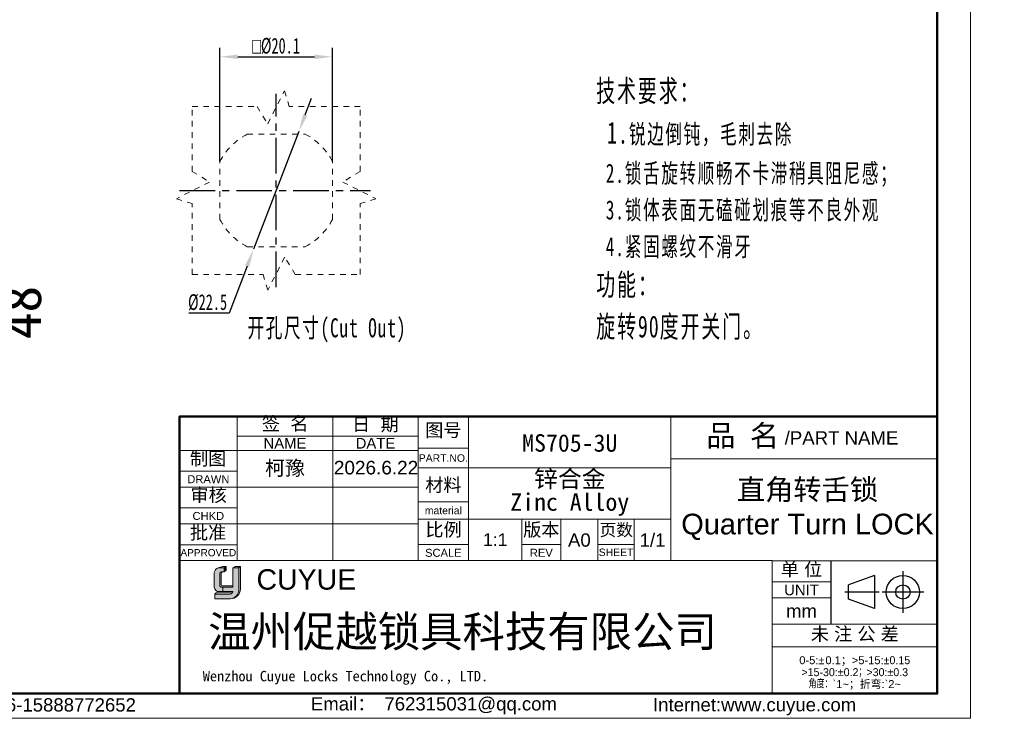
# Model space of a CAD drawing. Header units: millimetres. Extents: x 2935 to 3294, y 1636 to 1886.
# Tile 3 of 4: x 3118 to 3294, y 1636 to 1761. Entities that reach past the tile are written whole.
import ezdxf

# ---------------------------------------------------------------- set-up
doc = ezdxf.new("R2010")
doc.units = ezdxf.units.MM
doc.linetypes.add('CENTER', pattern=[10.159999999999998, 6.35, -1.27, 1.27, -1.27])
doc.linetypes.add('虚线', pattern=[2, 1, -1])
for name, color, linetype, lineweight in [('0007', 7, 'Continuous', 5), ('实线层', 7, 'Continuous', 25), ('尺寸线层', 3, 'Continuous', 18), ('粗实线层', 7, 'Continuous', 50), ('细实线层', 3, 'Continuous', 18), ('虚线层', 6, '虚线', 18)]:
    doc.layers.add(name, color=color, linetype=linetype, lineweight=lineweight)
doc.layers.add('2细线层', color=3, linetype='Continuous')
doc.layers.add('中心线层', color=1, linetype='CENTER')
doc.styles.add('ARIAL', font='arial.ttf')
doc.styles.add('SLDTEXTSTYLE1', font='txt')
doc.styles.get("Standard").update_dxf_attribs({"font": 'arial.ttf'})
doc.styles.add('TEXTSTYLE_2', font='arial.ttf')
doc.styles.add('TEXTSTYLE_3', font='arial.ttf')
doc.styles.add('TEXTSTYLE_4', font='arial.ttf')
doc.styles.add('标准', font='txt', dxfattribs={"width": 0.667})
doc.dimstyles.new('SLDDIMSTYLE3', dxfattribs={"dimtxt": 7, "dimasz": 8.16, "dimexe": 0, "dimexo": 0.0625, "dimgap": 1.75, "dimtad": 2, "dimdec": 0, "dimrnd": 1e-09, "dimzin": 12, "dimdsep": 46, "dimtxsty": 'SLDTEXTSTYLE1', "dimsah": 1, "dimcen": 0.09, "dimadec": 0, "dimazin": 3, "dimtfac": 1, "dimtmove": 0, "dimatfit": 0, "dimfxl": 1, "dimfrac": 2, "dimtolj": 1, "dimtzin": 12, "dimarcsym": 0})
doc.dimstyles.new('标准', dxfattribs={"dimscale": 0.8, "dimtxt": 3.5, "dimasz": 4, "dimexe": 2, "dimexo": 0, "dimtad": 1, "dimdec": 1, "dimdsep": 46, "dimtxsty": '标准', "dimblk": '_CAXARROW', "dimcen": 0, "dimdle": 8, "dimazin": 2, "dimtfac": 0.707107, "dimtmove": 0, "dimatfit": 3, "dimfxl": 1, "dimtolj": 1, "dimarcsym": 1})

# ---------------------------------------------------------------- blocks, each defined once
blk = doc.blocks.new('_CAXARROW')
blk.add_hatch(color=0).paths.add_polyline_path([(0, 0), (-1, 0.125), (-1, -0.125)], flags=0)
blk = doc.blocks.new('*D17')
at = {"layer": 'Defpoints', "color": 0, "transparency": 16777216}
for p in [(3168.255259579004, 1741.187226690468), (3160.183421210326, 1720.184954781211)]:
    blk.add_point(p, dxfattribs=at)
at = {"layer": '尺寸线层', "color": 0, "linetype": 'Continuous', "lineweight": -2, "transparency": 16777216}
for p, q in [((3169.403254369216, 1744.174216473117), (3170.551249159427, 1747.161206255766)), ((3168.255259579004, 1741.187226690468), (3160.183421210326, 1720.184954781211)), ((3159.035426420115, 1717.197964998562), (3155.805588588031, 1708.794187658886)), ((3155.805588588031, 1708.794187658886), (3148.636482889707, 1708.794187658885))]:
    blk.add_line(p, q, dxfattribs=at)
at = {"layer": '尺寸线层', "color": 0, "lineweight": -2, "transparency": 16777216, "xscale": 3.2, "yscale": 3.2, "zscale": 3.2}
for p, rotation in [((3168.255259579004, 1741.187226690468), 248.9766508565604), ((3160.183421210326, 1720.184954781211), 68.97665085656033)]:
    blk.add_blockref('_CAXARROW', p, dxfattribs=dict(at, rotation=rotation))
at = {"layer": '尺寸线层', "color": 0, "transparency": 16777216, "insert": (3151.97103573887, 1710.694187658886), "char_height": 2.8, "width": 18.36821117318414, "attachment_point": 5, "style": '标准'}
blk.add_mtext('\\A1;%%C22.5', dxfattribs=at)
blk = doc.blocks.new('*D18')
at = {"layer": '2细线层', "color": 0, "lineweight": -2, "ltscale": 2, "transparency": 16777216}
for p, q in [((3038.748267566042, 1732.900383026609), (3113.555933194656, 1732.900383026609)), ((3113.555933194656, 1724.740383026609), (3113.555933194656, 1693.06038302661)), ((3039.621946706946, 1684.900383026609), (3113.555933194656, 1684.900383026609))]:
    blk.add_line(p, q, dxfattribs=at)
at = {"layer": '2细线层', "color": 0, "ltscale": 2, "transparency": 16777216}
for points in [[(3112.195933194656, 1724.740383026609), (3114.915933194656, 1724.740383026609), (3113.555933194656, 1732.900383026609)], [(3112.195933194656, 1693.06038302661), (3114.915933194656, 1693.06038302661), (3113.555933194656, 1684.900383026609)]]:
    blk.add_solid(points, dxfattribs=at)
at = {"layer": 'Defpoints', "color": 0, "transparency": 16777216}
for p in [(3174.269340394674, 1754.550952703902), (3154.169340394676, 1735.873575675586), (3174.269340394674, 1735.873575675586)]:
    blk.add_point(p, dxfattribs=at)
at = {"layer": 'Defpoints', "color": 0, "ltscale": 2, "transparency": 16777216}
for p in [(3038.685767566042, 1732.900383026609), (3039.559446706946, 1684.900383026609), (3113.555933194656, 1684.900383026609)]:
    blk.add_point(p, dxfattribs=at)
at = {"layer": '尺寸线层', "color": 0, "linetype": 'Continuous', "lineweight": -2, "transparency": 16777216}
for p, q in [((3154.169340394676, 1735.873575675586), (3154.169340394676, 1756.150952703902)), ((3174.269340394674, 1735.873575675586), (3174.269340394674, 1756.150952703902)), ((3157.369340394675, 1754.550952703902), (3171.069340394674, 1754.550952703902))]:
    blk.add_line(p, q, dxfattribs=at)
at = {"layer": '尺寸线层', "color": 0, "lineweight": -2, "transparency": 16777216, "xscale": 3.2, "yscale": 3.2, "zscale": 3.2, "rotation": 180}
blk.add_blockref('_CAXARROW', (3154.169340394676, 1754.550952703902), dxfattribs=at)
at = {"layer": '尺寸线层', "color": 0, "lineweight": -2, "transparency": 16777216, "xscale": 3.2, "yscale": 3.2, "zscale": 3.2}
blk.add_blockref('_CAXARROW', (3174.269340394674, 1754.550952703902), dxfattribs=at)
at = {"layer": '2细线层', "color": 0, "ltscale": 2, "transparency": 16777216, "insert": (3118.805933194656, 1708.900383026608), "char_height": 7, "attachment_point": 5, "rotation": 90, "style": 'SLDTEXTSTYLE1'}
blk.add_mtext('\\A1;48', dxfattribs=at)
at = {"layer": '尺寸线层', "color": 0, "transparency": 16777216, "insert": (3164.219340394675, 1756.465670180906), "char_height": 2.8, "attachment_point": 5, "style": '标准'}
blk.add_mtext('\\A1;{\\fAMGDT|b0|i0|c134|p34;o}%%C20.1', dxfattribs=at)

msp = doc.modelspace()

# ---------------------------------------------------------------- hatches: boundary and pattern name
at = {"layer": '实线层'}
h = msp.add_hatch(color=30, dxfattribs=at)
edge = h.paths.add_edge_path(flags=0)
edge.add_arc((3154.492558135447, 1662.274467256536), 0.3395014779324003, 103.89623382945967, 180.1196323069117, ccw=False)
edge.add_line((3154.411022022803, 1662.604032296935), (3154.941851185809, 1662.604032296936))
edge.add_line((3154.941851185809, 1662.604032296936), (3154.941851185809, 1663.330428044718))
edge.add_line((3154.941851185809, 1663.330428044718), (3153.875058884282, 1663.330428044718))
edge.add_arc((3154.209322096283, 1662.328552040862), 1.056166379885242, 108.4506221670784, 173.4013944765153)
edge.add_line((3153.160152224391, 1662.449919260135), (3153.160152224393, 1659.884667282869))
edge.add_arc((3154.063883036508, 1659.968859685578), 0.9076440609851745, 185.3223660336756, 272.7233690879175)
edge.add_line((3154.107008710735, 1659.062240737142), (3154.675746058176, 1659.062240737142))
edge.add_line((3154.675746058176, 1659.062240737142), (3154.675746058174, 1659.884667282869))
edge.add_line((3154.675746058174, 1659.884667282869), (3154.419719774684, 1659.884667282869))
edge.add_arc((3154.398371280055, 1660.12925601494), 0.2455186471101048, 177.6597996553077, 274.98831874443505, ccw=False)
edge.add_line((3154.153057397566, 1660.139281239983), (3154.153057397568, 1662.273758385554))
h = msp.add_hatch(color=254, dxfattribs=at)
h.paths.add_polyline_path([(3154.650941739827, 1663.54648480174), (3153.875058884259, 1663.330428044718), (3154.941851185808, 1663.330428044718), (3155.308746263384, 1663.54648480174)], flags=0)
h.paths.add_polyline_path([(3156.50444436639, 1663.330428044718), (3157.543732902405, 1663.330428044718), (3157.849169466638, 1663.54648480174), (3156.887546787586, 1663.54648480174)], flags=0)
msp.add_hatch(color=251, dxfattribs=at).paths.add_polyline_path([(3154.941851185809, 1662.604032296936), (3155.308746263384, 1662.882808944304), (3155.308746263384, 1663.54648480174), (3154.941851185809, 1663.330428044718)], flags=0)
h = msp.add_hatch(color=251, dxfattribs=at)
edge = h.paths.add_edge_path(flags=0)
edge.add_line((3157.849169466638, 1663.54648480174), (3157.543732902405, 1663.330428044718))
edge.add_line((3157.543732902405, 1663.330428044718), (3157.543732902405, 1659.521626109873))
edge.add_arc((3155.819893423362, 1659.454390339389), 1.725150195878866, -71.74154242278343, 2.2336036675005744, ccw=False)
edge.add_arc((3156.074550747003, 1659.568161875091), 1.775228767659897, 279.2658368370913, 358.4978790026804)
edge.add_line((3157.849169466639, 1659.521626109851), (3157.849169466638, 1663.54648480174))
h = msp.add_hatch(color=251, dxfattribs=at)
edge = h.paths.add_edge_path(flags=0)
edge.add_line((3154.397891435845, 1660.286990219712), (3154.397891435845, 1662.273758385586))
edge.add_arc((3154.737392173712, 1662.274467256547), 0.3395014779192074, 103.89623382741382, 180.1196323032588, ccw=False)
edge.add_line((3154.655856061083, 1662.604032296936), (3154.411022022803, 1662.604032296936))
edge.add_arc((3154.492558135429, 1662.274467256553), 0.3395014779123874, 103.8962338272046, 180.1196323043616)
edge.add_line((3154.15305739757, 1662.273758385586), (3154.153057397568, 1660.139281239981))
edge.add_arc((3154.398371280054, 1660.129256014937), 0.245518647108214, 177.6597996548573, 274.9883187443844)
edge.add_line((3154.419719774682, 1659.884667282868), (3156.504444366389, 1659.884667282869))
edge.add_line((3156.50444436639, 1659.884667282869), (3156.50444436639, 1660.091347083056))
edge.add_line((3156.50444436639, 1660.091347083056), (3154.554583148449, 1660.091347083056))
edge.add_arc((3154.590792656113, 1660.280916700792), 0.1929968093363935, 178.1966309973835, 259.1862447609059, ccw=False)
h = msp.add_hatch(color=251, dxfattribs=at)
edge = h.paths.add_edge_path(flags=0)
edge.add_line((3153.493475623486, 1658.866806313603), (3153.274948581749, 1658.626309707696))
edge.add_line((3153.274948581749, 1658.626309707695), (3155.986083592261, 1658.626309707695))
edge.add_arc((3155.886755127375, 1659.270574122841), 0.6518763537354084, 278.7644802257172, 323.8869948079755)
edge.add_line((3156.413377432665, 1658.886371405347), (3153.493475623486, 1658.866806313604))
at = {"layer": '尺寸线层'}
h = msp.add_hatch(color=179, dxfattribs=at)
edge = h.paths.add_edge_path(flags=0)
edge.add_line((3157.543732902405, 1663.330428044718), (3156.50444436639, 1663.330428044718))
edge.add_line((3156.50444436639, 1663.330428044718), (3156.50444436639, 1659.884667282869))
edge.add_line((3156.50444436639, 1659.884667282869), (3154.675746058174, 1659.884667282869))
edge.add_line((3154.675746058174, 1659.884667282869), (3154.675746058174, 1659.062240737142))
edge.add_line((3154.675746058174, 1659.062240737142), (3156.50444436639, 1659.062240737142))
edge.add_arc((3155.886755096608, 1659.270574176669), 0.6518764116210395, 278.7644821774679, 341.36184450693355, ccw=False)
edge.add_line((3155.986083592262, 1658.626309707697), (3153.274948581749, 1658.626309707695))
edge.add_line((3153.274948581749, 1658.626309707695), (3153.274948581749, 1657.793188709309))
edge.add_line((3153.274948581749, 1657.793188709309), (3156.044426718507, 1657.793188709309))
edge.add_arc((3156.074550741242, 1659.568161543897), 1.775228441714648, 269.0276957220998, 279.2658387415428)
edge.add_arc((3155.819893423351, 1659.454390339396), 1.725150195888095, 288.258457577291, 362.2336036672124)
edge.add_line((3157.543732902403, 1659.521626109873), (3157.543732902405, 1663.330428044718))

# ---------------------------------------------------------------- linework, layer by layer
at = {"color": 0, "linetype": 'Continuous'}
for p, q in [((3263.226961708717, 1664.587635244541), (3263.226961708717, 1653.278788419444)), ((3271.007698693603, 1661.955083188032), (3266.363966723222, 1660.273494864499)), ((3271.007698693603, 1661.955083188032), (3271.007698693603, 1656.035890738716)), ((3276.097638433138, 1662.716778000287), (3276.097638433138, 1655.27419592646)), ((3266.363966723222, 1657.717479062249), (3266.363966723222, 1660.273494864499)), ((3271.848746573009, 1658.995486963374), (3265.706629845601, 1658.995486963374)), ((3271.007698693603, 1656.035890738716), (3266.363966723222, 1657.717479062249)), ((3279.818929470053, 1658.995486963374), (3272.376347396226, 1658.995486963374))]:
    msp.add_line(p, q, dxfattribs=at)
for radius in [2.959596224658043, 1.278007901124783]:
    msp.add_circle((3276.097638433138, 1658.995486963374), radius, dxfattribs=at)
at = {"layer": '0007'}
for p, q in [((3153.875058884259, 1663.330428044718), (3154.650941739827, 1663.54648480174)), ((3153.875058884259, 1663.330428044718), (3154.941851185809, 1663.330428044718)), ((3154.650941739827, 1663.54648480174), (3155.308746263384, 1663.54648480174)), ((3154.941851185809, 1663.330428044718), (3155.308746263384, 1663.54648480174)), ((3154.941851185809, 1662.604032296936), (3154.941851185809, 1663.330428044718)), ((3154.941851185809, 1662.604032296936), (3155.308746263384, 1662.882808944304)), ((3155.308746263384, 1662.882808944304), (3155.308746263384, 1663.54648480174)), ((3156.50444436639, 1663.330428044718), (3156.887546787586, 1663.54648480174)), ((3156.50444436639, 1663.330428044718), (3157.543732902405, 1663.330428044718)), ((3156.50444436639, 1659.884667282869), (3156.50444436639, 1663.330428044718)), ((3156.887546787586, 1663.54648480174), (3157.849169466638, 1663.54648480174)), ((3157.543732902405, 1663.330428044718), (3157.849169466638, 1663.54648480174)), ((3157.543732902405, 1663.330428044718), (3157.543732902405, 1659.521626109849)), ((3157.849169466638, 1663.54648480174), (3157.849169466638, 1659.521626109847)), ((3153.160152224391, 1659.884667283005), (3153.160152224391, 1662.449919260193)), ((3154.153057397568, 1660.139281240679), (3154.153057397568, 1662.273758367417)), ((3154.397891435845, 1660.286990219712), (3154.397891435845, 1662.273758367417)), ((3154.411022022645, 1662.604032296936), (3154.941851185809, 1662.604032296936)), ((3154.419719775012, 1659.884667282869), (3156.50444436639, 1659.884667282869)), ((3154.55458314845, 1660.091347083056), (3156.50444436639, 1660.091347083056)), ((3154.675746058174, 1659.884667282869), (3154.675746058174, 1659.062240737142)), ((3153.274948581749, 1658.626309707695), (3153.493475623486, 1658.866806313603)), ((3153.274948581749, 1657.793188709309), (3153.274948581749, 1658.626309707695)), ((3153.274948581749, 1658.626309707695), (3155.986083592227, 1658.626309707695)), ((3153.274948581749, 1657.793188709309), (3156.044426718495, 1657.793188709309)), ((3153.493475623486, 1658.866806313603), (3156.413377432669, 1658.886371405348)), ((3154.10700871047, 1659.062240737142), (3156.50444436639, 1659.062240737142))]:
    msp.add_line(p, q, dxfattribs=at)
for centre, radius, start, end in [((3154.209322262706, 1662.328551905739), 1.056166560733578, 108.4506284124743, 173.4013882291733), ((3154.492558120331, 1662.274467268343), 0.3395014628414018, 103.8962318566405, 180.1196373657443), ((3154.737392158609, 1662.274467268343), 0.3395014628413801, 103.8962318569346, 180.1196373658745), ((3154.063882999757, 1659.968859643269), 0.9076440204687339, 185.3223635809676, 272.7233715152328), ((3154.398371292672, 1660.129256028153), 0.2455186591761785, 177.6598026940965, 274.9883156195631), ((3154.590792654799, 1660.280916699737), 0.1929968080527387, 178.1966306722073, 259.1862450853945), ((3156.074550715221, 1659.568161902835), 1.775228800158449, 269.0276967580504, 358.4978781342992), ((3155.819893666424, 1659.454390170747), 1.725149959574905, 288.2424993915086, 2.233609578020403), ((3155.88675508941, 1659.270574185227), 0.6518764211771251, 278.764482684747, 341.3618439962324)]:
    msp.add_arc(centre, radius, start, end, dxfattribs=at)
at = {"layer": '中心线层'}
for p, q in [((3164.219340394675, 1713.417044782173), (3164.219340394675, 1747.955136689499)), ((3146.950294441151, 1730.686090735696), (3181.049502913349, 1730.686090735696))]:
    msp.add_line(p, q, dxfattribs=at)
at = {"layer": '粗实线层'}
msp.add_lwpolyline([(2956.540817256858, 1879.967044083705), (3282.233426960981, 1879.967044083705), (3282.233426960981, 1640.853663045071), (2956.540817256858, 1640.853663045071)], close=True, dxfattribs=at)
msp.add_lwpolyline([(3282.233241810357, 1690.350008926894), (3229.484013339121, 1690.350008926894), (3146.973391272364, 1690.349018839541), (3146.973391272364, 1640.829971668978)], dxfattribs=at)
at = {"layer": '细实线层'}
for p, q in [((3157.236882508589, 1690.349018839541), (3157.236882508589, 1664.595258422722)), ((3174.342701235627, 1690.349018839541), (3174.342701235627, 1664.595258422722)), ((3189.5469883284, 1690.370984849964), (3189.5469883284, 1664.595258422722)), ((3189.54787343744, 1690.349018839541), (3189.54787343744, 1664.595258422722)), ((3198.575059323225, 1690.349638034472), (3198.575059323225, 1664.595258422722)), ((3234.684013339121, 1690.350008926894), (3234.684013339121, 1664.595258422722)), ((3157.236882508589, 1686.832822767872), (3189.54787343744, 1686.832822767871)), ((3146.973391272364, 1684.266949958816), (3189.54787343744, 1684.266949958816)), ((3189.5469883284, 1684.669045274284), (3198.575059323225, 1684.669045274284)), ((3234.684013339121, 1682.747422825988), (3282.233241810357, 1682.747422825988)), ((3146.973391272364, 1680.560689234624), (3157.236882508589, 1680.560689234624)), ((3189.5469883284, 1681.152849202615), (3234.687343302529, 1681.152849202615)), ((3146.973391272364, 1677.709719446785), (3189.54787343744, 1677.709719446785)), ((3146.973391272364, 1674.003458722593), (3157.236882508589, 1674.003458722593)), ((3189.5469883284, 1675.070780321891), (3198.575059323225, 1675.070780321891)), ((3189.5469883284, 1672.029745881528), (3234.687343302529, 1672.029745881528)), ((3208.078291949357, 1672.029745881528), (3208.078291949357, 1664.595258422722)), ((3215.015651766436, 1672.029745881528), (3215.015651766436, 1664.595258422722)), ((3221.667914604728, 1672.029745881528), (3221.667914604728, 1664.595258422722)), ((3228.130112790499, 1672.029745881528), (3228.130112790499, 1664.595258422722)), ((3146.973391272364, 1671.152488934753), (3189.54787343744, 1671.152488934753)), ((3146.973391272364, 1667.446228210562), (3157.236882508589, 1667.446228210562)), ((3189.5469883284, 1667.468194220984), (3198.575059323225, 1667.468194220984)), ((3208.078291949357, 1667.468194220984), (3215.015651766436, 1667.468194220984)), ((3221.667914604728, 1667.468194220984), (3228.130112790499, 1667.468194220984)), ((3146.973391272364, 1664.595258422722), (3252.773313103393, 1664.595258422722)), ((3252.773313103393, 1664.595258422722), (3252.773313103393, 1640.93262717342)), ((3252.773405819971, 1664.587635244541), (3282.233426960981, 1664.587635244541)), ((3252.773405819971, 1664.587635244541), (3252.773405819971, 1640.829971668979)), ((3252.773405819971, 1660.786342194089), (3263.226961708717, 1660.786342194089)), ((3252.773405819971, 1657.935372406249), (3263.226961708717, 1657.935372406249)), ((3252.773405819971, 1653.278788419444), (3282.233426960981, 1653.278788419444)), ((3252.773405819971, 1649.192398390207), (3282.233426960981, 1649.192398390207))]:
    msp.add_line(p, q, dxfattribs=at)
msp.add_lwpolyline([(2935.365436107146, 1885.906564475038), (3288.172947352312, 1885.906564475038), (3288.172947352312, 1636.446708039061), (2935.365436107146, 1636.446708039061)], close=True, dxfattribs=at)
at = {"layer": '虚线层'}
for p, q in [((3162.707442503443, 1742.567211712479), (3165.713702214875, 1748.500619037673)), ((3165.713702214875, 1748.500619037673), (3166.560793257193, 1745.686090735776)), ((3149.219340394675, 1745.686090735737), (3160.808751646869, 1745.686090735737)), ((3149.219340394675, 1734.096679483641), (3149.219340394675, 1745.686090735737)), ((3160.808751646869, 1745.686090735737), (3162.707442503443, 1742.567211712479)), ((3179.219340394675, 1745.686090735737), (3166.560793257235, 1745.686090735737)), ((3179.219340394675, 1734.096679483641), (3179.219340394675, 1745.686090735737)), ((3159.065458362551, 1740.736090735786), (3169.373222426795, 1740.736090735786)), ((3154.169340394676, 1725.532208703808), (3154.169340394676, 1735.873575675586)), ((3174.269340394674, 1725.532208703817), (3174.269340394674, 1735.873575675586)), ((3149.219340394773, 1734.096679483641), (3152.338219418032, 1732.197988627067)), ((3179.219340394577, 1734.096679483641), (3176.100461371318, 1732.197988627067)), ((3152.338219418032, 1732.197988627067), (3146.404812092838, 1729.191728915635)), ((3176.100461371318, 1732.197988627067), (3182.033868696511, 1729.191728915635)), ((3146.404812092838, 1729.191728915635), (3149.219340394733, 1728.344637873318)), ((3149.219340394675, 1715.686090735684), (3149.219340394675, 1728.344637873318)), ((3182.033868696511, 1729.191728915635), (3179.219340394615, 1728.344637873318)), ((3179.219340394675, 1715.686090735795), (3179.219340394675, 1728.344637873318)), ((3159.031855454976, 1720.636090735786), (3169.373222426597, 1720.636090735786)), ((3165.731238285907, 1718.804969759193), (3162.724978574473, 1712.871562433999)), ((3167.62992914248, 1715.686090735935), (3165.731238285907, 1718.804969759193)), ((3149.219340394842, 1715.686090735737), (3161.877887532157, 1715.686090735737)), ((3162.724978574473, 1712.871562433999), (3161.877887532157, 1715.686090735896)), ((3167.629929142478, 1715.686090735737), (3179.219340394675, 1715.686090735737))]:
    msp.add_line(p, q, dxfattribs=at)
for centre, radius, start, end in [((3164.219340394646, 1730.686090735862), 11.29999999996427, 117.2660444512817, 152.7339555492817), ((3164.219340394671, 1730.686090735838), 11.30000000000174, 27.26604445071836, 62.73395554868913), ((3164.219340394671, 1730.68609073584), 11.29999999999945, 207.2660444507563, 242.7339555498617), ((3164.219340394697, 1730.686090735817), 11.29999999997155, 297.2660444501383, 332.733955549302)]:
    msp.add_arc(centre, radius, start, end, dxfattribs=at)

# ---------------------------------------------------------------- texts
at = {"color": 0, "linetype": 'Continuous', "attachment_point": 2, "line_spacing_factor": 0.8999999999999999}
for s, insert, char_height, width, style in [('签  名', (3165.829131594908, 1690.260437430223), 2.375808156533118, 10.44984368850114, 'TEXTSTYLE_2'), ('日  期', (3181.925355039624, 1690.137365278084), 2.375808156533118, 10.44984368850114, 'TEXTSTYLE_2'), ('图号', (3194.06102382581, 1689.097752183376), 2.375808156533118, 6.96037545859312, 'TEXTSTYLE_2'), ('{\\fSimSun|b0|i0|c0|p34;品 名}', (3247.486677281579, 1688.821089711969), 3.801293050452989, 13.92817531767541, 'TEXTSTYLE_2'), ('/PART NAME', (3265.139616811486, 1687.700755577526), 2.375808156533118, 20.23411333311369, 'TEXTSTYLE_3'), ('PART.NO.', (3194.06102382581, 1683.576173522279), 1.330452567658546, 8.759224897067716, 'TEXTSTYLE_3'), ('材料', (3194.06102382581, 1679.29971884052), 2.375808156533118, 6.96037545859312, 'TEXTSTYLE_2'), ('material', (3194.06102382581, 1674.215489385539), 1.330452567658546, 8.348713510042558, 'TEXTSTYLE_3'), ('比例', (3194.100529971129, 1671.331628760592), 2.375808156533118, 6.96037545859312, 'TEXTSTYLE_2'), ('版本', (3211.546971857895, 1671.316663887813), 2.375808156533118, 6.96037545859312, 'TEXTSTYLE_2'), ('页数', (3224.933117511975, 1671.18258876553), 2.185743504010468, 6.40354542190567, 'TEXTSTYLE_2'), ('A0', (3218.34178318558, 1669.463873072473), 2.375808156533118, 3.489468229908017, 'TEXTSTYLE_2'), ('1/1', (3231.408728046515, 1669.463873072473), 2.375808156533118, 5.234202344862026, 'TEXTSTYLE_2'), ('SCALE', (3194.06102382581, 1666.707935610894), 1.425484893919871, 6.518016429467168, 'TEXTSTYLE_3'), ('REV', (3211.546971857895, 1666.707935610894), 1.425484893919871, 3.092205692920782, 'TEXTSTYLE_4'), ('SHEET', (3224.899013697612, 1666.755451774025), 1.330452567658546, 5.497254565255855, 'TEXTSTYLE_4'), ('单 位', (3258.000183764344, 1664.2356506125), 2.375808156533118, 8.705109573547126, 'TEXTSTYLE_2'), ('UNIT', (3258.000183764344, 1660.311180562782), 1.900646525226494, 6.182400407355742, 'TEXTSTYLE_3'), ('mm', (3258.000183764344, 1656.794984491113), 2.375808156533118, 5.51116836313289, 'TEXTSTYLE_3'), ('未 注 公 差', (3267.519995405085, 1652.705067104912), 2.375808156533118, 19.15495326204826, 'TEXTSTYLE_2'), ('{\\C256;Email\\fSimSun|b0|i0|c0|p34;： \\farial|b0|i0|c0|p34;762315031@qq.com}', (3192.378230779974, 1640.218430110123), 2.371066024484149, 48.15710422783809, 'TEXTSTYLE_3'), ('{\\C256;Internet:www.cuyue.com}', (3249.627750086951, 1640.063307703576), 2.371066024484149, 70.28274565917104, 'TEXTSTYLE_3')]:
    msp.add_mtext(s, dxfattribs=dict(at, insert=insert, char_height=char_height, width=width, style=style))
at = {"linetype": 'Continuous', "attachment_point": 2, "line_spacing_factor": 0.8999999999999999}
for s, insert, char_height, width, style in [('NAME', (3165.789791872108, 1686.500209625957), 1.900646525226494, 7.652045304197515, 'TEXTSTYLE_3'), ('DATE', (3181.945287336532, 1686.500209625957), 1.900646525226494, 7.06560046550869, 'TEXTSTYLE_3'), ('制图', (3152.074924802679, 1683.994087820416), 2.375808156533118, 6.96037545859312, 'TEXTSTYLE_2'), ('DRAWN', (3152.105136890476, 1679.847946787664), 1.425484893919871, 7.508966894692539, 'TEXTSTYLE_3'), ('审核', (3152.159032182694, 1677.502298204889), 2.375808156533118, 6.96037545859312, 'TEXTSTYLE_2'), ('CHKD', (3152.105136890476, 1673.290716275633), 1.425484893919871, 5.633049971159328, 'TEXTSTYLE_3'), ('批准', (3152.062225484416, 1670.787414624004), 2.375808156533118, 6.96037545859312, 'TEXTSTYLE_2'), ('APPROVED', (3152.105136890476, 1666.662211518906), 1.282936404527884, 9.939180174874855, 'TEXTSTYLE_3'), ('Tel:+86-15888772652', (3122.926902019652, 1640.027435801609), 2.371066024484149, 33.65875421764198, 'TEXTSTYLE_3')]:
    msp.add_mtext(s, dxfattribs=dict(at, insert=insert, char_height=char_height, width=width, style=style))
at = {"color": 0, "lineweight": 13, "char_height": 3.120000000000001, "width": 60.18159002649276, "attachment_point": 5}
for s, insert in [('{\\fFangSong|b0|i0|c134|p34;\\C3;MS705-3U}', (3216.629536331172, 1685.578052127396)), ('\\pxsm0.8;{\\fFangSong|b0|i0|c134|p34;\\C3;锌合金\\PZinc Alloy}', (3216.629536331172, 1676.6860794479))]:
    msp.add_mtext(s, dxfattribs=dict(at, insert=insert))
at = {"color": 0, "insert": (3259.070578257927, 1673.701798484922), "char_height": 3.698862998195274, "width": 84.61712270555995, "attachment_point": 5, "style": 'ARIAL'}
msp.add_mtext('{\\fFangSong|b0|i0|c0|p34;直角转舌锁\\P}Quarter Turn LOCK', dxfattribs=at)
at = {"color": 0, "insert": (3203.326675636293, 1668.342960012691), "char_height": 2.276223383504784, "width": 15.83872104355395, "attachment_point": 5}
msp.add_mtext('1:1', dxfattribs=at)
at = {"color": 7, "linetype": 'Continuous', "attachment_point": 1, "line_spacing_factor": 0.8999999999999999}
for s, insert, char_height, width, style in [('CUYUE', (3160.704006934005, 1663.061101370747), 3.640000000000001, 40.56145826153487, 'TEXTSTYLE_2'), ('{\\fsimsun|b0|i0|c134|p34;\\C0;Wenzhou Cuyue Locks Technology Co., LTD.}', (3151.114134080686, 1644.921466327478), 1.872, 78.1357005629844, 'TEXTSTYLE_3')]:
    msp.add_mtext(s, dxfattribs=dict(at, insert=insert, char_height=char_height, width=width, style=style))
at = {"color": 0, "linetype": 'Continuous', "lineweight": 13, "insert": (3267.503416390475, 1647.529332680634), "char_height": 1.42263961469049, "width": 28.91933917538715, "attachment_point": 2, "line_spacing_factor": 0.8999999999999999, "style": 'TEXTSTYLE_2'}
msp.add_mtext('0-5:{\\Fgdt,gbcbig.shx;`\\fsimsun|b0|i0|c0|p34;\\W0.16667; \\farial|b0|i0|c0|p34;\\W1;0.1\\fsimsun|b0|i0|c0|p34;；}>5-15:{\\Fgdt,gbcbig.shx;`0.15\\P>15-30:`0.2；>30:`0.3\\P角度：}`1~{\\fsimsun|b0|i0|c0|p34;；折弯}:`2~', dxfattribs=at)
at = {"layer": '尺寸线层', "char_height": 3.4125, "width": 110.9009301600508, "attachment_point": 1, "line_spacing_factor": 1.150569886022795, "style": '标准'}
for s, insert in [('{\\H1.14286x;\\T1.1;技术要求：\\P 1.\\H0.875x;锐边倒钝，毛刺去除\\P 2.锁舌旋转顺畅不卡滞稍具阻尼感；\\P 3.锁体表面无磕碰划痕等不良外观\\P 4.紧固螺纹不滑牙\\H1x;\\P\\H1.14286x;功能：\\P旋转90度开关门。}', (3221.347823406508, 1750.427957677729)), ('{\\T1.1;开孔尺寸(Cut Out)}', (3159.104370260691, 1707.875345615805))]:
    msp.add_mtext(s, dxfattribs=dict(at, insert=insert))
at = {"layer": '尺寸线层', "color": 6, "insert": (3152.074104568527, 1654.712946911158), "char_height": 5.54827, "width": 101.8546516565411, "attachment_point": 1}
msp.add_mtext('{\\fSimSun|b0|i0|c134|p2;\\C0;温州促越锁具科技有限公司}', dxfattribs=at)
at = {"layer": '细实线层', "insert": (3165.789791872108, 1680.9883347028), "char_height": 2.6, "attachment_point": 5}
msp.add_mtext_dynamic_manual_height_columns('{\\fSimSun|b0|i0|c134|p2;柯豫}', width=13.15832209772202, gutter_width=1, heights=[0], dxfattribs=at)
at = {"layer": '细实线层', "insert": (3174.516039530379, 1682.413572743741), "char_height": 2.42333, "attachment_point": 1}
msp.add_mtext('2026.6.22', dxfattribs=at)

# ---------------------------------------------------------------- dimensions: what is measured, and where the dimension line sits
at = {"layer": '2细线层', "ltscale": 2}
dim = msp.add_linear_dim(base=(3113.555933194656, 1684.900383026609), p1=(3038.685767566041, 1732.900383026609), p2=(3039.559446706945, 1684.900383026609), angle=90, dimstyle='SLDDIMSTYLE3', dxfattribs=at)
dim.commit()
dim.dimension.update_dxf_attribs({"geometry": '*D18', "text_midpoint": (3118.805933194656, 1708.900383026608)})
at = {"layer": '尺寸线层'}
dim = msp.add_linear_dim(base=(3174.269340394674, 1754.550952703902), p1=(3154.169340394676, 1735.873575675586), p2=(3174.269340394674, 1735.873575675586), angle=180, text='{\\fAMGDT|b0|i0|c134|p34;o}<>', dimstyle='标准', override={"dimtoh": 1, "dimpost": '%%C<>', "dimsah": 1, "dimatfit": 1}, dxfattribs=at)
dim.commit()
dim.dimension.update_dxf_attribs({"geometry": '*D18', "text_midpoint": (3164.219340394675, 1756.465670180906)})
dim = msp.add_diameter_dim_2p(p1=(3168.255259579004, 1741.187226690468), p2=(3160.183421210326, 1720.184954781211), dimstyle='标准', override={"dimtoh": 1, "dimpost": '%%C<>', "dimsah": 1, "dimatfit": 1}, dxfattribs=at)
dim.commit()
dim.dimension.update_dxf_attribs({"geometry": '*D17', "text_midpoint": (3151.97103573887, 1708.794187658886), "dimtype": 163})

doc.saveas('drawing.dxf')
